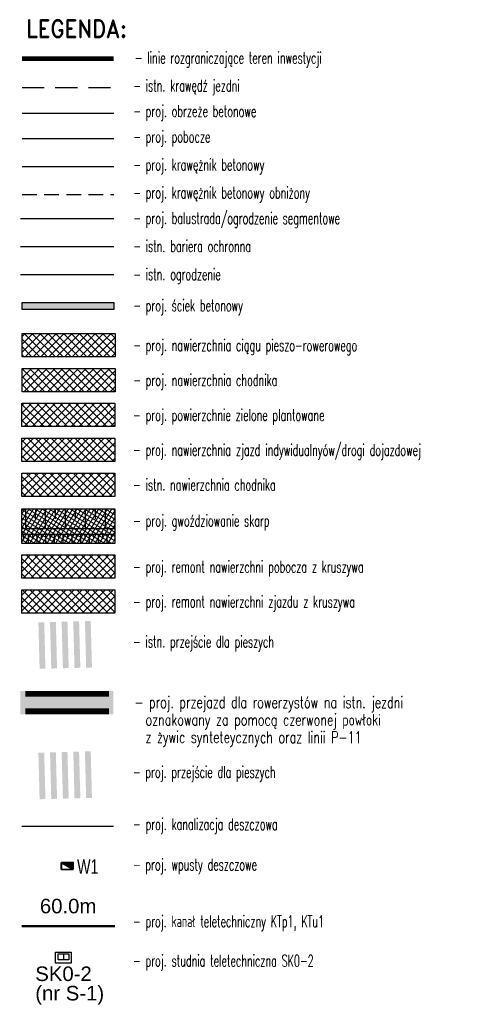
# Model space of a CAD drawing. Header units: metres. Extents: x 7529682 to 7533711, y 5721186 to 5727842.
# Tile 1 of 112: x 7533672 to 7533711, y 5721186 to 5721271. Entities that reach past the tile are written whole.
import ezdxf
from ezdxf.enums import TextEntityAlignment as Align

# ---------------------------------------------------------------- set-up
doc = ezdxf.new("R2010")
doc.units = ezdxf.units.M
for name, pattern in [('218-500', [1, 0.5, -0.5]), ('817-dzialki-09-05-04$0$HIDDEN', [0.375, 0.25, -0.125]), ('DASHED', [19.05, 12.7, -6.35]), ('HIDDEN', [9.525, 6.35, -3.175])]:
    doc.linetypes.add(name, pattern=pattern)
for name, color, linetype, lineweight in [('D-bariera-uliczna-typu-B-01', 7, 'FENCELINE1', 30), ('D-krawędzie', 7, 'Continuous', 30), ('D-krawężniki', 7, 'Continuous', 30), ('D-krawężniki-obniżone', 7, 'DASHED', 30), ('D-obrzeża', 7, 'Continuous', 30), ('D-wpusty', 28, 'Continuous', 40), ('D-wpusty-opis', 28, 'Continuous', 30), ('D-ścieki', 7, 'Continuous', 30), ('Sieci-KD-proj', 2, 'KANDESZCZ_X2', 30), ('Sieci-T-kanal technologiczny', 4, 'kt kanał technologiczny', 30)]:
    doc.layers.add(name, color=color, linetype=linetype, lineweight=lineweight)
for name, color, linetype, lineweight, true_color in [('D-bariery', 7, 'FENCELINE2', 30, 0xff0f0f), ('D-hatch-ciag-pieszo-rowerowy', 7, 'Continuous', 13, 0xff9f80), ('D-hatch-plyty-azurowe', 7, 'Continuous', 13, 0xffc824), ('D-LR-etap-III', 7, '817-dzialki-09-05-04$0$HIDDEN', 50, 0xff1aff), ('D-ogrodzenie-istn', 7, 'FENCELINE2', 30, 0x7a007a), ('D-poziome-powl-czerwona', 7, 'Continuous', 9, 0xff6161)]:
    doc.layers.add(name, color=color, linetype=linetype, lineweight=lineweight, true_color=true_color)
for name, color, linetype in [('D-hatch-chodniki', 221, 'Continuous'), ('D-hatch-pobocza', 131, 'Continuous'), ('D-hatch-zieleńce', 102, 'Continuous'), ('D-hatch-zjazdy-kostka', 244, 'Continuous'), ('D-hatch-zjazdy-kruszywo', 111, 'Continuous'), ('D-pobocza', 7, 'Continuous'), ('D-skarpa-kreskowanie', 7, 'Continuous'), ('Odnosniki', 7, 'Continuous'), ('PAP-LEGENDA', 1, 'Continuous'), ('PAP-TABELKA', 1, 'Continuous')]:
    doc.layers.add(name, color=color, linetype=linetype)
for name, color, linetype, true_color in [('D-malowanie-istn', 7, 'Continuous', 0x1a6600), ('D-malowanie-proj', 7, 'Continuous', 0x3333ff), ('D-opis-KT-dlugosci', 7, 'Continuous', 0xff8000), ('D-opis-KT-studnie', 7, 'Continuous', 0xff8000)]:
    doc.layers.add(name, color=color, linetype=linetype, true_color=true_color)
doc.styles.add('ARIAL', font='arial.ttf', dxfattribs={"height": 1})
doc.styles.add('DIMTEXT', font='simplex.shx', dxfattribs={"width": 0.7})
doc.styles.add('PL2', font='romand.shx')
doc.styles.get("Standard").update_dxf_attribs({"font": 'arial.ttf'})
doc.linetypes.add('FENCELINE1', pattern='A,6.35,-2.54,[133,ltypeshp.shx,S=2.54,R=0,X=-2.54,Y=0],-2.54,25.4', length=36.83)
doc.linetypes.add('FENCELINE2', pattern='A,6.35,-2.54,[132,ltypeshp.shx,S=2.54,R=0,X=-2.54,Y=0],-2.54,25.4', length=36.83)
doc.linetypes.add('KANDESZCZ_X2', pattern='A,4.366477,-0.326302,["kd",DIMTEXT,S=1.28,R=0,X=0,Y=-0.405864],-2.036296,4.465198', length=11.194273)
doc.linetypes.add('kt kanał technologiczny', pattern='A,1,-0.8,["kt",Standard,S=0.5,R=0,X=-0.7,Y=-0.15],-0.3', length=2.1)
pattern_1 = [(45, (0, 0), (-0.33675960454, 0.33675960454), []), (135, (0, 0), (-0.33675960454, -0.33675960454), [])]

# ---------------------------------------------------------------- blocks, each defined once
blk = doc.blocks.new('wpust')
at = {"layer": 'D-wpusty'}
blk.add_hatch(color=256, dxfattribs=at).paths.add_polyline_path([(4488531.348, 5577264.612), (4488532.348, 5577264.612), (4488532.348, 5577265.212)])
for points in [[(4488531.348, 5577265.212), (4488531.348, 5577264.612)], [(4488531.348, 5577265.212), (4488532.348, 5577265.212)], [(4488531.348, 5577264.612), (4488532.348, 5577265.212)], [(4488532.348, 5577265.212), (4488532.348, 5577264.612)], [(4488531.348, 5577264.612), (4488532.348, 5577264.612)]]:
    blk.add_lwpolyline(points, dxfattribs=at)
blk = doc.blocks.new('SK')
at = {"layer": 'Sieci-T-kanal technologiczny', "color": 2, "lineweight": 25}
for points in [[(0.67, -0.55), (-0.67, -0.55), (-0.67, 0.39), (0.67, 0.39)], [(0.465, -0.26), (-0.465, -0.26), (-0.465, 0.26), (0.465, 0.26)]]:
    blk.add_lwpolyline(points, close=True, dxfattribs=at)
blk.add_lwpolyline([(0, 0.26), (0, -0.26)], dxfattribs=at)

msp = doc.modelspace()

# ---------------------------------------------------------------- hatches: boundary and pattern name
at = {"layer": 'D-hatch-chodniki'}
h = msp.add_hatch(dxfattribs=at)
h.set_pattern_fill('ANSI37', color=256, scale=0.15, style=0)
h.set_pattern_definition([(45, (958900.91207, 144069.77755), (-0.33675960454, 0.33675960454), []), (135, (958900.91207, 144069.77755), (-0.33675960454, -0.33675960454), [])])
h.paths.add_polyline_path([(7533671.793, 5721240.98), (7533679.791, 5721240.98), (7533679.791, 5721238.974), (7533671.793, 5721238.974)])
at = {"layer": 'D-hatch-chodniki', "true_color": 0x6e6e6e}
h = msp.add_hatch(dxfattribs=at)
h.set_pattern_fill('ANSI37', color=8, scale=0.15, style=0)
h.set_pattern_definition([(45, (-0.00225, 3), (-0.33675960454, 0.33675960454), []), (135, (-0.00225, 3), (-0.33675960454, -0.33675960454), [])])
h.paths.add_polyline_path([(7533671.779, 5721231.98), (7533679.778, 5721231.98), (7533679.778, 5721229.974), (7533671.779, 5721229.974)])
at = {"layer": 'D-hatch-ciag-pieszo-rowerowy'}
h = msp.add_hatch(dxfattribs=at)
h.set_pattern_fill('ANSI37', color=256, scale=0.15, style=0)
h.set_pattern_definition(pattern_1)
h.paths.add_polyline_path([(7533679.789, 5721243.98), (7533671.79, 5721243.98), (7533671.79, 5721241.974), (7533679.789, 5721241.974)])
at = {"layer": 'D-hatch-plyty-azurowe'}
h = msp.add_hatch(dxfattribs=at)
h.set_pattern_fill('ANSI37', color=256, scale=0.1, angle=13.23434, style=0)
h.set_pattern_definition([(58.2343419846, (-0.00225, 3), (-0.269941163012, 0.16714669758), []), (148.2343419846, (-0.00225, 3), (-0.16714669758, -0.269941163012), [])])
h.paths.add_polyline_path([(7533671.763, 5721228.904), (7533679.776, 5721228.899), (7533679.776, 5721225.927), (7533671.777, 5721225.927)])
at = {"layer": 'D-hatch-pobocza'}
h = msp.add_hatch(dxfattribs=at)
h.set_pattern_fill('ANSI37', color=256, scale=0.15, style=0)
h.set_pattern_definition(pattern_1)
h.paths.add_polyline_path([(7533679.775, 5721224.933), (7533671.777, 5721224.933), (7533671.777, 5721222.927), (7533679.775, 5721222.927)])
at = {"layer": 'D-hatch-zieleńce'}
h = msp.add_hatch(dxfattribs=at)
h.set_pattern_fill('ANSI37', color=256, scale=0.15, style=0)
h.set_pattern_definition([(45, (958900.9031, 144072.77755), (-0.33675960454, 0.33675960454), []), (135, (958900.9031, 144072.77755), (-0.33675960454, -0.33675960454), [])])
h.paths.add_polyline_path([(7533671.784, 5721237.98), (7533679.782, 5721237.98), (7533679.782, 5721235.974), (7533671.784, 5721235.974)])
at = {"layer": 'D-hatch-zjazdy-kostka'}
h = msp.add_hatch(dxfattribs=at)
h.set_pattern_fill('ANSI37', color=256, scale=0.15, style=0)
h.set_pattern_definition([(45, (966515.7438, 173666.13474), (-0.33675960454, 0.33675960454), []), (135, (966515.7438, 173666.13474), (-0.33675960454, -0.33675960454), [])])
h.paths.add_polyline_path([(7533679.775, 5721234.98), (7533671.777, 5721234.98), (7533671.777, 5721232.974), (7533679.775, 5721232.974)])
at = {"layer": 'D-hatch-zjazdy-kruszywo'}
h = msp.add_hatch(dxfattribs=at)
h.set_pattern_fill('ANSI37', color=256, scale=0.15, style=0)
h.set_pattern_definition(pattern_1)
h.paths.add_polyline_path([(7533679.778, 5721221.933), (7533671.779, 5721221.933), (7533671.779, 5721219.927), (7533679.778, 5721219.927)])
at = {"layer": 'D-malowanie-istn'}
h = msp.add_hatch(color=256, dxfattribs=at)
h.paths.add_polyline_path([(7533677.696, 5721219.259), (7533677.196, 5721219.245), (7533677.303, 5721215.247), (7533677.803, 5721215.26)])
h.paths.add_polyline_path([(7533676.696, 5721219.232), (7533676.443, 5721219.225, 0.016682), (7533676.405, 5721215.223), (7533676.803, 5721215.233)])
h.paths.add_polyline_path([(7533676.443, 5721219.225), (7533676.196, 5721219.219), (7533676.303, 5721215.22), (7533676.405, 5721215.223, -0.016682)])
h.paths.add_polyline_path([(7533675.696, 5721219.205), (7533675.196, 5721219.192), (7533675.304, 5721215.193), (7533675.803, 5721215.207)])
h.paths.add_polyline_path([(7533674.697, 5721219.178), (7533674.197, 5721219.165), (7533674.304, 5721215.166), (7533674.804, 5721215.18)])
h.paths.add_polyline_path([(7533673.697, 5721219.152), (7533673.197, 5721219.138), (7533673.304, 5721215.14), (7533673.804, 5721215.153)])
at = {"layer": 'D-malowanie-proj'}
h = msp.add_hatch(color=256, dxfattribs=at)
h.paths.add_polyline_path([(7533677.696, 5721208.048), (7533677.196, 5721208.035), (7533677.303, 5721204.036), (7533677.803, 5721204.05)])
h.paths.add_polyline_path([(7533676.696, 5721208.021), (7533676.443, 5721208.015, 0.016682), (7533676.405, 5721204.012), (7533676.803, 5721204.023)])
h.paths.add_polyline_path([(7533676.443, 5721208.015), (7533676.196, 5721208.008), (7533676.303, 5721204.009), (7533676.405, 5721204.012, -0.016682)])
h.paths.add_polyline_path([(7533675.696, 5721207.995), (7533675.196, 5721207.981), (7533675.304, 5721203.983), (7533675.803, 5721203.996)])
h.paths.add_polyline_path([(7533674.697, 5721207.968), (7533674.197, 5721207.954), (7533674.304, 5721203.956), (7533674.804, 5721203.969)])
h.paths.add_polyline_path([(7533673.697, 5721207.941), (7533673.197, 5721207.928), (7533673.304, 5721203.929), (7533673.804, 5721203.942)])
at = {"layer": 'D-poziome-powl-czerwona', "ltscale": 3}
h = msp.add_hatch(color=256, dxfattribs=at)
h.dxf.hatch_style = 1
h.paths.add_polyline_path([(7533679.646, 5721211.239), (7533679.646, 5721213.239), (7533671.647, 5721213.239), (7533671.647, 5721211.239)])
at = {"layer": 'D-ścieki', "linetype": 'ByBlock', "true_color": 0x00cccc}
msp.add_hatch(color=132, dxfattribs=at).paths.add_polyline_path([(7533679.67, 5721246.638), (7533671.79, 5721246.638), (7533671.79, 5721246.038), (7533679.67, 5721246.038)])

# ---------------------------------------------------------------- linework, layer by layer
at = {"layer": 'D-bariera-uliczna-typu-B-01', "ltscale": 0.1}
msp.add_lwpolyline([(7533671.671, 5721253.853), (7533679.67, 5721253.853)], dxfattribs=at)
at = {"layer": 'D-bariery', "color": 149, "linetype": 'FENCELINE1', "ltscale": 0.1, "true_color": 0x26435f, "flags": 128}
msp.add_lwpolyline([(7533671.671, 5721251.45), (7533679.67, 5721251.45)], dxfattribs=at)
at = {"layer": 'D-krawędzie', "linetype": 'HIDDEN', "ltscale": 0.3, "flags": 128}
msp.add_lwpolyline([(7533671.79, 5721265.133), (7533679.67, 5721265.133)], dxfattribs=at)
at = {"layer": 'D-krawężniki'}
msp.add_lwpolyline([(7533671.79, 5721258.334), (7533679.67, 5721258.334)], dxfattribs=at)
at = {"layer": 'D-krawężniki-obniżone', "ltscale": 0.1}
msp.add_lwpolyline([(7533671.79, 5721255.931), (7533679.67, 5721255.931)], dxfattribs=at)
at = {"layer": 'D-LR-etap-III', "ltscale": 10, "const_width": 0.4, "flags": 128}
msp.add_lwpolyline([(7533671.79, 5721267.599), (7533679.67, 5721267.599)], dxfattribs=at)
at = {"layer": 'D-malowanie-proj', "linetype": '218-500', "ltscale": 2, "const_width": 0.5, "flags": 128}
for points in [[(7533672.088, 5721212.989), (7533679.258, 5721212.989)], [(7533672.088, 5721211.489), (7533679.258, 5721211.489)]]:
    msp.add_lwpolyline(points, dxfattribs=at)
at = {"layer": 'D-obrzeża'}
msp.add_lwpolyline([(7533671.79, 5721262.935), (7533679.67, 5721262.935)], dxfattribs=at)
at = {"layer": 'D-ogrodzenie-istn', "ltscale": 0.1}
msp.add_lwpolyline([(7533671.671, 5721249.047), (7533679.67, 5721249.047)], dxfattribs=at)
at = {"layer": 'D-pobocza'}
msp.add_lwpolyline([(7533671.79, 5721260.737), (7533679.67, 5721260.737)], dxfattribs=at)
at = {"layer": 'D-skarpa-kreskowanie', "linetype": 'Continuous'}
for p, q in [((7533672.077, 5721228.903), (7533672.076, 5721227.187)), ((7533672.077, 5721228.903), (7533672.076, 5721227.187)), ((7533672.935, 5721228.903), (7533672.934, 5721228.045)), ((7533672.935, 5721228.903), (7533672.934, 5721228.045)), ((7533673.793, 5721228.902), (7533673.792, 5721227.186)), ((7533673.793, 5721228.902), (7533673.792, 5721227.186)), ((7533674.651, 5721228.902), (7533674.65, 5721228.044)), ((7533674.651, 5721228.902), (7533674.65, 5721228.044)), ((7533675.509, 5721228.901), (7533675.508, 5721227.185)), ((7533675.509, 5721228.901), (7533675.508, 5721227.185)), ((7533676.367, 5721228.901), (7533676.366, 5721228.043)), ((7533676.367, 5721228.901), (7533676.366, 5721228.043)), ((7533677.225, 5721228.9), (7533677.224, 5721227.184)), ((7533677.225, 5721228.9), (7533677.224, 5721227.184)), ((7533678.083, 5721228.899), (7533678.082, 5721228.041)), ((7533678.083, 5721228.899), (7533678.082, 5721228.041)), ((7533678.083, 5721228.899), (7533678.082, 5721228.041)), ((7533678.083, 5721228.899), (7533678.082, 5721228.041)), ((7533678.941, 5721228.899), (7533678.94, 5721227.183)), ((7533678.941, 5721228.899), (7533678.94, 5721227.183)), ((7533671.931, 5721226.664), (7533671.931, 5721226.288)), ((7533671.931, 5721226.664), (7533671.931, 5721226.288)), ((7533672.306, 5721226.664), (7533672.307, 5721225.913)), ((7533672.306, 5721226.664), (7533672.307, 5721225.913)), ((7533672.682, 5721226.672), (7533672.682, 5721226.297)), ((7533672.682, 5721226.672), (7533672.682, 5721226.297)), ((7533673.057, 5721226.673), (7533673.058, 5721225.922)), ((7533673.057, 5721226.673), (7533673.058, 5721225.922)), ((7533673.433, 5721226.681), (7533673.433, 5721226.306)), ((7533673.433, 5721226.681), (7533673.433, 5721226.306)), ((7533673.808, 5721226.682), (7533673.809, 5721225.931)), ((7533673.808, 5721226.682), (7533673.809, 5721225.931)), ((7533674.184, 5721226.682), (7533674.184, 5721226.307)), ((7533674.184, 5721226.682), (7533674.184, 5721226.307)), ((7533674.56, 5721226.683), (7533674.561, 5721225.932)), ((7533674.56, 5721226.683), (7533674.561, 5721225.932)), ((7533674.936, 5721226.683), (7533674.936, 5721226.307)), ((7533674.936, 5721226.683), (7533674.936, 5721226.307)), ((7533675.311, 5721226.684), (7533675.312, 5721225.932)), ((7533675.311, 5721226.684), (7533675.312, 5721225.932)), ((7533675.688, 5721226.684), (7533675.688, 5721226.308)), ((7533675.688, 5721226.684), (7533675.688, 5721226.308)), ((7533676.064, 5721226.685), (7533676.065, 5721225.933)), ((7533676.064, 5721226.685), (7533676.065, 5721225.933)), ((7533676.44, 5721226.685), (7533676.441, 5721226.309)), ((7533676.44, 5721226.685), (7533676.441, 5721226.309)), ((7533676.816, 5721226.686), (7533676.817, 5721225.933)), ((7533676.816, 5721226.686), (7533676.817, 5721225.933)), ((7533677.193, 5721226.686), (7533677.193, 5721226.31)), ((7533677.193, 5721226.686), (7533677.193, 5721226.31)), ((7533677.57, 5721226.687), (7533677.571, 5721225.934)), ((7533677.57, 5721226.687), (7533677.571, 5721225.934)), ((7533677.946, 5721226.687), (7533677.947, 5721226.31)), ((7533677.946, 5721226.687), (7533677.947, 5721226.31)), ((7533678.323, 5721226.688), (7533678.324, 5721225.934)), ((7533678.323, 5721226.688), (7533678.324, 5721225.934)), ((7533678.7, 5721226.688), (7533678.7, 5721226.311)), ((7533678.7, 5721226.688), (7533678.7, 5721226.311)), ((7533679.076, 5721226.689), (7533679.077, 5721225.935)), ((7533679.076, 5721226.689), (7533679.077, 5721225.935)), ((7533679.453, 5721226.689), (7533679.454, 5721226.312)), ((7533679.453, 5721226.689), (7533679.454, 5721226.312))]:
    msp.add_line(p, q, dxfattribs=at)
for points in [[(7533679.776, 5721227.182), (7533672.448, 5721227.187), (7533671.771, 5721227.188)], [(7533679.776, 5721226.682), (7533672.448, 5721226.687), (7533671.773, 5721226.688)]]:
    msp.add_lwpolyline(points, dxfattribs=at)
at = {"layer": 'D-ścieki'}
msp.add_lwpolyline([(7533679.67, 5721246.038), (7533671.79, 5721246.038), (7533671.79, 5721246.638), (7533679.67, 5721246.638)], close=True, dxfattribs=at)
at = {"layer": 'Odnosniki'}
msp.add_lwpolyline([(7533671.763, 5721228.904), (7533679.776, 5721228.899), (7533679.776, 5721225.927), (7533671.777, 5721225.927)], close=True, dxfattribs=at)
at = {"layer": 'PAP-TABELKA', "color": 7}
for points in [[(7533671.79, 5721243.98), (7533679.789, 5721243.98), (7533679.789, 5721241.974), (7533671.79, 5721241.974)], [(7533671.793, 5721240.98), (7533679.791, 5721240.98), (7533679.791, 5721238.974), (7533671.793, 5721238.974)], [(7533671.784, 5721237.98), (7533679.782, 5721237.98), (7533679.782, 5721235.974), (7533671.784, 5721235.974)], [(7533671.777, 5721234.98), (7533679.775, 5721234.98), (7533679.775, 5721232.974), (7533671.777, 5721232.974)], [(7533671.779, 5721231.98), (7533679.778, 5721231.98), (7533679.778, 5721229.974), (7533671.779, 5721229.974)], [(7533671.763, 5721228.904), (7533679.776, 5721228.899), (7533679.776, 5721225.927), (7533671.777, 5721225.927)], [(7533671.777, 5721224.933), (7533679.775, 5721224.933), (7533679.775, 5721222.927), (7533671.777, 5721222.927)], [(7533671.779, 5721221.933), (7533679.778, 5721221.933), (7533679.778, 5721219.927), (7533671.779, 5721219.927)]]:
    msp.add_lwpolyline(points, close=True, dxfattribs=at)
at = {"layer": 'Sieci-KD-proj', "ltscale": 0.7, "flags": 128}
msp.add_lwpolyline([(7533671.777, 5721201.626), (7533679.656, 5721201.626)], dxfattribs=at)
at = {"layer": 'Sieci-T-kanal technologiczny', "ltscale": 2.5, "const_width": 0.2, "flags": 128}
msp.add_lwpolyline([(7533671.774, 5721193.014), (7533679.773, 5721193.014)], dxfattribs=at)

# ---------------------------------------------------------------- block references
at = {"layer": 'D-opis-KT-dlugosci'}
msp.add_blockref('SK', (7533675.349, 5721190.384, 10.12), dxfattribs=at)
at = {"layer": 'D-wpusty', "xscale": -1, "rotation": 180.4335340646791}
msp.add_blockref('wpust', (3003071.816, 11264340.873, -10.12), dxfattribs=at)

# ---------------------------------------------------------------- texts
at = {"layer": 'D-opis-KT-dlugosci', "style": 'ARIAL'}
msp.add_text('60.0m', height=1.25, dxfattribs=at).set_placement((7533673.327, 5721194.12, 10.12))
at = {"layer": 'D-opis-KT-studnie', "insert": (7533672.932, 5721189.548, 10.12), "char_height": 1.25, "attachment_point": 1, "line_spacing_factor": 0.8, "style": 'ARIAL'}
msp.add_mtext_dynamic_manual_height_columns('SK0-2\\P(nr S-1)', width=8.37198, gutter_width=6, heights=[0], dxfattribs=at)
at = {"layer": 'D-wpusty-opis', "oblique": 360, "width": 0.7}
msp.add_attdef('W1', text='', height=1.25, dxfattribs=at).set_placement((7533677.443, 5721197.141, 157.878), align=Align.BOTTOM_CENTER)
at = {"layer": 'PAP-LEGENDA', "color": 7, "style": 'DIMTEXT', "width": 0.6}
for s, p in [('- linie rozgraniczające teren inwestycji', (7533681.483, 5721267.19, -20.24)), (' - istn. krawędź jezdni', (7533680.932, 5721264.796)), (' - proj. obrzeże betonowe', (7533680.932, 5721262.599)), (' - proj. pobocze', (7533680.932, 5721260.401)), (' - proj. krawężnik betonowy', (7533680.932, 5721257.998)), (' - proj. krawężnik betonowy obniżony', (7533680.932, 5721255.595)), (' - proj. balustrada/ogrodzenie segmentowe', (7533680.932, 5721253.397)), (' - istn. bariera ochronna', (7533680.932, 5721250.994)), (' - istn. ogrodzenie', (7533680.932, 5721248.572)), (' - proj. ściek betonowy', (7533680.932, 5721245.893)), (' - proj. nawierzchnia ciągu pieszo-rowerowego', (7533680.932, 5721242.474, 10.12)), (' - proj. nawierzchnia chodnika', (7533680.934, 5721239.474, 10.12)), (' - proj. powierzchnie zielone plantowane', (7533680.925, 5721236.474, 10.12)), (' - proj. nawierzchnia zjazd indywidualnyów/drogi dojazdowej', (7533680.919, 5721233.474, 10.12)), (' - istn. nawierzchnia chodnika', (7533680.921, 5721230.474, 10.12)), (' - proj. gwoździowanie skarp', (7533680.93, 5721227.385, 10.12)), (' - proj. remont nawierzchni pobocza z kruszywa', (7533680.919, 5721223.427, 10.12)), (' - proj. remont nawierzchni zjazdu z kruszywa', (7533680.921, 5721220.427, 10.12)), (' - istn. przejście dla pieszych', (7533680.907, 5721216.986, 10.12)), (' - proj. przejście dla pieszych', (7533680.907, 5721205.776, 10.12)), (' - proj. kanalizacja deszczowa', (7533680.919, 5721201.29)), (' - proj. wpusty deszczowe', (7533680.906, 5721197.818, 10.12))]:
    msp.add_text(s, height=1, rotation=359.95707, dxfattribs=at).set_placement(p)
at = {"layer": 'PAP-LEGENDA', "color": 7, "lineweight": 25, "style": 'DIMTEXT', "width": 0.6}
for s, p in [(' - proj. kanał teletechniczny KTp1, KTu1', (7533680.916, 5721192.935)), (' - proj. studnia teletechniczna SK0-2', (7533680.916, 5721189.548))]:
    msp.add_text(s, height=1, rotation=359.95707, dxfattribs=at).set_placement(p)
at = {"layer": 'PAP-LEGENDA', "color": 7, "insert": (7533681.447, 5721210.606, 10.12), "char_height": 1, "attachment_point": 4, "rotation": 359.95707, "line_spacing_factor": 0.9, "style": 'DIMTEXT'}
msp.add_mtext('- proj. przejazd dla rowerzystów na istn. jezdni\\P  oznakowany za pomocą czerwonej powłoki\\P  z żywic synteteycznych oraz linii P-11', dxfattribs=at)
at = {"layer": 'PAP-TABELKA', "color": 7, "style": 'PL2', "width": 0.9}
msp.add_text('LEGENDA:', height=1.5, dxfattribs=at).set_placement((7533676.49, 5721270.182), align=Align.MIDDLE_CENTER)

doc.saveas('drawing.dxf')
